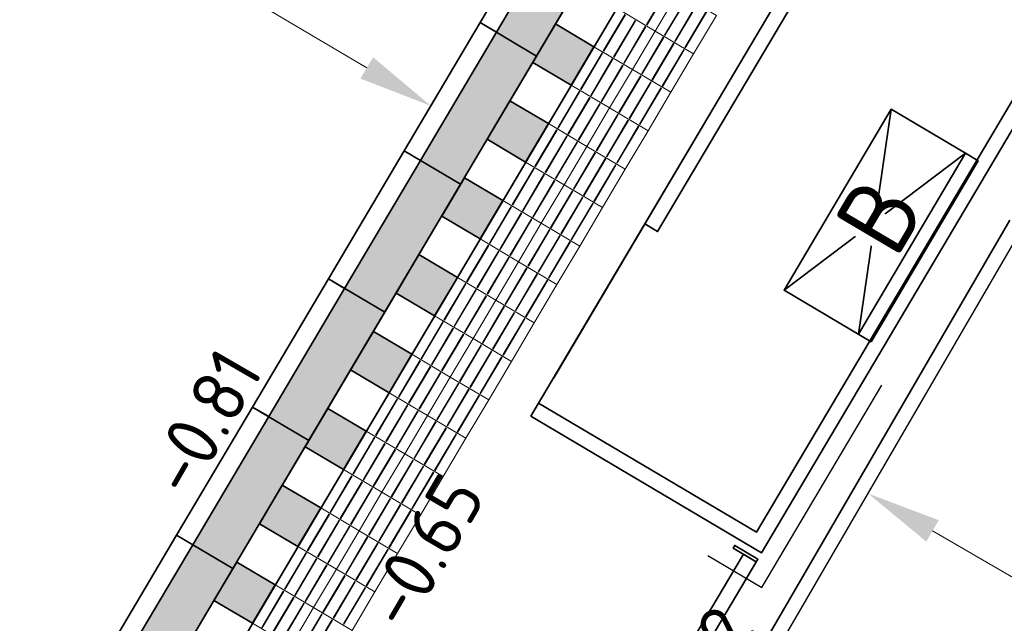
# Model space of a CAD drawing. Header units: metres. Extents: x -1 to 222837, y -2 to 853657.
# Tile 255 of 256: x 111415.02 to 111421.63, y 426530.83 to 426534.88. Entities that reach past the tile are written whole.
import ezdxf

# ---------------------------------------------------------------- set-up
doc = ezdxf.new("R2010")
doc.units = ezdxf.units.M
doc.header["$XCLIPFRAME"] = 0
for name, pattern in [('VH-BUSHALTEBAND', [4, 2, -2]), ('VH-OPSLUITBAND_100X200', [16, 8, -2, 4, -2]), ('XX-HIDDEN', [4, 2, -2])]:
    doc.linetypes.add(name, pattern=pattern)
for name, color, linetype, lineweight in [('A-TXT-T25', 7, 'Continuous', 25), ('N-WE-IE-MEUBILAIR_WEGMEUBILAIR_ABRI-G', 1, 'Continuous', 35), ('N-WE-IE-MEUBILAIR_WEGMEUBILAIR_ZITBANK-G', 1, 'Continuous', 35), ('N-WE-OG-BEBOUWING_FUNDERING-G', 251, 'XX-HIDDEN', 25), ('N-WE-VH-KANTOPSLUITING_BUSHALTEBAND-G', 30, 'VH-BUSHALTEBAND', 35), ('N-WE-VH-KANTOPSLUITING_OPSLUITBAND_100X200-G VOETPAD', 150, 'VH-OPSLUITBAND_100X200', 35), ('N-WE-VH-KANTOPSLUITING_VOORKANT OB 100X200', 7, 'Continuous', 25), ('N-WE-VH-VERHARDING_ASFALT-A', 252, 'Continuous', 18), ('N-WE-VH-VERHARDING_TEGEL-G', 252, 'Continuous', 35), ('N-WE-VW-BLINDENGELEIDEROUTE-Geleidetegel_G', 30, 'Continuous', 18), ('X-XX-AL-HOOGTELABEL-T25', 7, 'Continuous', 25)]:
    doc.layers.add(name, color=color, linetype=linetype, lineweight=lineweight)
doc.layers.add('X-REF', color=7, linetype='Continuous')
doc.styles.add('NLCS-ISO-ANNOTATIEF-T25', font='NLCS-ISO.ttf', dxfattribs={"height": 2.5})
doc.styles.add('NLCS-ISO-M1000-T25', font='NLCS-ISO.ttf')
doc.styles.add('NLCS-ISO-T25', font='NLCS-ISO.ttf')
doc.dimstyles.new('NLCS-ANNOTATIEF-T25-PIJL', dxfattribs={"dimtxt": 2.5, "dimasz": 2.5, "dimexe": 2, "dimexo": 2, "dimgap": 0.7, "dimtad": 1, "dimzin": 0, "dimdsep": 46, "dimtxsty": 'NLCS-ISO-ANNOTATIEF-T25', "dimcen": 0, "dimdle": 2, "dimclrd": 256, "dimclre": 256, "dimclrt": 256, "dimadec": 5, "dimazin": 0, "dimtfac": 1, "dimtofl": 0, "dimtmove": 1, "dimatfit": 0, "dimfxl": 2, "dimfxlon": 1, "dimtfillclr": 254, "dimtolj": 1, "dimtzin": 0, "dimlwd": 18, "dimlwe": 18, "dimarcsym": 0})
picture_1 = doc.add_image_def('image1.ecw', size_in_pixel=(400001, 250001))
picture_2 = doc.add_image_def('image2.ecw', size_in_pixel=(120000, 80000))

# ---------------------------------------------------------------- blocks, each defined once
blk = doc.blocks.new('bushalteband')
at = {"layer": 'N-WE-VH-KANTOPSLUITING_BUSHALTEBAND-G', "transparency": 33554508}
h = blk.add_hatch(color=256, dxfattribs=at)
h.dxf.hatch_style = 1
h.paths.add_polyline_path([(1, -0.127), (0, -0.127), (0, -0.44), (1, -0.44)])
at = {"layer": 'N-WE-VH-KANTOPSLUITING_BUSHALTEBAND-G', "linetype": 'Continuous', "ltscale": 0.2, "flags": 128}
blk.add_lwpolyline([(0, 0), (0, -0.44), (1, -0.44), (1, 0), (0, 0), (0, -0.127), (1, -0.127)], dxfattribs=at)
blk = doc.blocks.new('*D1970')
at = {"layer": 'A-TXT-T25', "linetype": 'Continuous', "lineweight": 18, "transparency": 16777216}
for p, q in [((111415.0001, 426535.5978), (111414.9498, 426535.5128)), ((111415.5838, 426535.6022), (111417.3477, 426534.5575)), ((111417.6244, 426534.0435), (111417.574, 426533.9586))]:
    blk.add_line(p, q, dxfattribs=at)
at = {"layer": 'A-TXT-T25', "transparency": 16777216}
for points in [[(111415.6263, 426535.6739), (111415.5413, 426535.5305), (111415.1536, 426535.857)], [(111417.3901, 426534.6292), (111417.3052, 426534.4858), (111417.7779, 426534.3027)]]:
    blk.add_solid(points, dxfattribs=at)
at = {"layer": 'Defpoints', "color": 0, "transparency": 16777216}
for p in [(111415.3557, 426536.1982, 6.4024), (111417.9799, 426534.6439, 6.4024), (111417.7779, 426534.3027)]:
    blk.add_point(p, dxfattribs=at)
at = {"layer": 'A-TXT-T25', "transparency": 16777216, "insert": (111416.6645, 426535.4154), "char_height": 0.5, "attachment_point": 5, "rotation": 329.36292, "style": 'NLCS-ISO-ANNOTATIEF-T25'}
blk.add_mtext('\\A1;3.05', dxfattribs=at)
blk = doc.blocks.new('*D1978')
at = {"layer": 'A-TXT-T25', "linetype": 'Continuous', "lineweight": 18, "transparency": 16777216}
for p, q in [((111420.5966, 426531.4979), (111420.5129, 426531.3538)), ((111421.1461, 426531.4485), (111423.3078, 426530.1926)), ((111423.6229, 426529.7396), (111423.5391, 426529.5955))]:
    blk.add_line(p, q, dxfattribs=at)
at = {"layer": 'A-TXT-T25', "transparency": 16777216}
for points in [[(111421.188, 426531.5205), (111421.1043, 426531.3764), (111420.7138, 426531.6997)], [(111423.3496, 426530.2646), (111423.2659, 426530.1205), (111423.7401, 426529.9414)]]:
    blk.add_solid(points, dxfattribs=at)
at = {"layer": 'Defpoints', "color": 0, "transparency": 16777216}
for p in [(111421.1979, 426532.5328, 6.4024), (111424.2241, 426530.7745, 6.4024), (111423.7401, 426529.9414)]:
    blk.add_point(p, dxfattribs=at)
at = {"layer": 'A-TXT-T25', "transparency": 16777216, "insert": (111422.4229, 426531.1577), "char_height": 0.5, "attachment_point": 5, "rotation": 329.84267, "style": 'NLCS-ISO-ANNOTATIEF-T25'}
blk.add_mtext('\\A1;3.50', dxfattribs=at)

msp = doc.modelspace()

# ---------------------------------------------------------------- hatches: boundary and pattern name
at = {"layer": 'N-WE-VH-VERHARDING_ASFALT-A', "transparency": 33554559}
h = msp.add_hatch(dxfattribs=at)
h.set_pattern_fill('AVH-ASFALT_LAAG2-D', color=256, scale=20, style=0, pattern_type=2)
h.set_pattern_definition([(45, (107770.70876, 433861.11063), (-0.282842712, 0.282842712), []), (45, (107770.94876, 433861.11063), (-0.282842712, 0.282842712), [0.2, -0.1])])
edge = h.paths.add_edge_path()
edge.add_line((111411.472, 426533.76), (111416.934, 426543.371))
edge.add_line((111416.934, 426543.371), (111416.972, 426543.45))
edge.add_line((111416.972, 426543.45), (111417.1839, 426543.8108))
edge.add_line((111417.1839, 426543.8108), (111417.088, 426543.868))
edge.add_line((111417.088, 426543.868), (111417.0054, 426543.9173))
edge.add_line((111417.0054, 426543.9173), (111416.9725, 426543.9369))
edge.add_line((111416.9725, 426543.9369), (111416.9127, 426543.9725))
edge.add_line((111416.9127, 426543.9725), (111416.893, 426543.948))
edge.add_line((111416.893, 426543.948), (111416.832, 426544.011))
edge.add_line((111416.832, 426544.011), (111416.761, 426544.063))
edge.add_line((111416.761, 426544.063), (111416.6859, 426544.1078))
edge.add_line((111416.6859, 426544.1078), (111416.6129, 426544.1513))
edge.add_line((111416.6129, 426544.1513), (111416.3511, 426544.3074))
edge.add_line((111416.3511, 426544.3074), (111415.7748, 426544.6511))
edge.add_arc((111415.517, 426544.2217), 0.5009, -33.99458, 59.01822, ccw=False)
edge.add_line((111415.9322, 426543.9417), (111415.6406, 426543.4493))
edge.add_line((111415.6406, 426543.4493), (111414.586, 426541.6686))
edge.add_line((111414.586, 426541.6686), (111397.9081, 426513.5095))
edge.add_line((111397.9081, 426513.5095), (111398.3383, 426513.2547))
edge.add_line((111398.3383, 426513.2547), (111400.5565, 426517))
edge.add_line((111400.5565, 426517), (111404.295, 426522.17))
edge.add_line((111404.295, 426522.17), (111411.472, 426533.76))
at = {"layer": 'N-WE-VH-VERHARDING_TEGEL-G'}
h = msp.add_hatch(color=256, dxfattribs=at)
h.dxf.hatch_style = 1
h.paths.add_polyline_path([(111418.7201, 426534.4415), (111418.873, 426534.6997), (111418.6149, 426534.8525), (111418.462, 426534.5944)])
h = msp.add_hatch(color=256, dxfattribs=at)
h.dxf.hatch_style = 1
h.paths.add_polyline_path([(111418.4144, 426533.9253), (111418.5673, 426534.1834), (111418.3091, 426534.3363), (111418.1562, 426534.0782)])
h = msp.add_hatch(color=256, dxfattribs=at)
h.dxf.hatch_style = 1
h.paths.add_polyline_path([(111418.1086, 426533.409), (111418.2615, 426533.6672), (111418.0034, 426533.82), (111417.8505, 426533.5619)])
h = msp.add_hatch(color=256, dxfattribs=at)
h.dxf.hatch_style = 1
h.paths.add_polyline_path([(111417.8029, 426532.8928), (111417.9557, 426533.1509), (111417.6976, 426533.3038), (111417.5447, 426533.0457)])
h = msp.add_hatch(color=256, dxfattribs=at)
h.dxf.hatch_style = 1
h.paths.add_polyline_path([(111417.4971, 426532.3766), (111417.65, 426532.6347), (111417.3919, 426532.7876), (111417.239, 426532.5294)])
h = msp.add_hatch(color=256, dxfattribs=at)
h.dxf.hatch_style = 1
h.paths.add_polyline_path([(111417.1913, 426531.8603), (111417.3442, 426532.1184), (111417.0861, 426532.2713), (111416.9332, 426532.0132)])
h = msp.add_hatch(color=256, dxfattribs=at)
h.dxf.hatch_style = 1
h.paths.add_polyline_path([(111416.8856, 426531.3441), (111417.0385, 426531.6022), (111416.7803, 426531.7551), (111416.6275, 426531.4969)])
h = msp.add_hatch(color=256, dxfattribs=at)
h.dxf.hatch_style = 1
h.paths.add_polyline_path([(111416.5798, 426530.8278), (111416.7327, 426531.0859), (111416.4746, 426531.2388), (111416.3217, 426530.9807)])

# ---------------------------------------------------------------- linework, layer by layer
at = {"layer": 'N-WE-IE-MEUBILAIR_WEGMEUBILAIR_ABRI-G', "flags": 128}
for points in [[(111418.4498, 426532.2191), (111419.9986, 426531.3018), (111423.1071, 426536.5503), (111421.5584, 426537.4676), (111421.5074, 426537.3815), (111422.9701, 426536.5152), (111419.9635, 426531.4388), (111418.5008, 426532.3051), (111418.4498, 426532.2191), (111421.5074, 426537.3815), (111420.794, 426536.177), (111420.88, 426536.126), (111419.3003, 426533.4587), (111419.2142, 426533.5097)], [(111419.2637, 426530.0611), (111419.2535, 426530.0439), (111419.0987, 426530.1356), (111419.1089, 426530.1528), (111419.2637, 426530.0611), (111419.9731, 426531.2588), (111419.8182, 426531.3505), (111419.808, 426531.3333), (111419.9629, 426531.2416), (111419.8769, 426531.2925), (111419.1777, 426530.112)]]:
    msp.add_lwpolyline(points, dxfattribs=at)
at = {"layer": 'N-WE-IE-MEUBILAIR_WEGMEUBILAIR_ZITBANK-G', "flags": 128}
msp.add_lwpolyline([(111420.1492, 426533.0652), (111420.7343, 426532.7186), (111421.4538, 426533.9335), (111421.3678, 426533.9845), (111420.6483, 426532.7696), (111420.8688, 426534.2801), (111421.3678, 426533.9845), (111420.1492, 426533.0652), (111420.8688, 426534.2801)], dxfattribs=at)
at = {"layer": 'N-WE-OG-BEBOUWING_FUNDERING-G', "flags": 128}
msp.add_lwpolyline([(111421.6603, 426537.6397), (111418.3479, 426532.047), (111419.9999, 426531.0685), (111423.3123, 426536.6612), (111421.6603, 426537.6397)], dxfattribs=at)
at = {"layer": 'N-WE-VH-KANTOPSLUITING_OPSLUITBAND_100X200-G VOETPAD', "flags": 128}
msp.add_lwpolyline([(111378.2054, 426491.5687, 0.028118), (111382.1975, 426492.1528, 0.133235), (111386.9562, 426494.6009), (111407.7859, 426513.9585, 0.074053), (111416.9627, 426525.4426), (111424.4685, 426538.3611, 0.018824), (111426.2318, 426541.6773), (111432.3038, 426554.2133, -0.084038), (111449.7476, 426578.7126), (111454.1384, 426583.0944, -0.056119), (111472.2769, 426597.5313), (111474.1568, 426598.7576), (111479.0401, 426601.7052), (111482.4036, 426603.6227), (111485.8825, 426605.4826), (111489.8329, 426607.3731), (111504.0251, 426612.659), (111504.525, 426612.8607)], format="xyb", dxfattribs=at)
at = {"layer": 'N-WE-VH-KANTOPSLUITING_VOORKANT OB 100X200', "flags": 128}
for points in [[(111378.1563, 426491.464, 0.028526), (111382.2179, 426492.0549, 0.133257), (111387.024, 426494.5274), (111407.854, 426513.8852, 0.074053), (111417.0491, 426525.3924), (111424.555, 426538.3108, 0.018824), (111426.3218, 426541.6337), (111432.3938, 426554.1697, -0.084038), (111449.8182, 426578.6418), (111454.209, 426583.0236, -0.056121), (111472.3308, 426597.4471), (111474.21, 426598.6729), (111479.0907, 426601.619), (111482.4519, 426603.5352), (111485.9277, 426605.3934), (111489.872, 426607.281), (111504.06, 426612.5653), (111504.5069, 426612.7497)], [(111431.5522, 426552.4275), (111428.4004, 426553.9541), (111426.8747, 426550.8041), (111429.1247, 426549.7143), (111425.4219, 426542.0696, -0.005009), (111424.9851, 426541.1904), (111424.4679, 426541.497, -0.007758), (111423.7666, 426540.169), (111422.542, 426540.8945), (111411.6878, 426522.568), (111411.3819, 426522.0516), (111411.8216, 426521.7912), (111413.7829, 426520.6296)]]:
    msp.add_lwpolyline(points, format="xyb", dxfattribs=at)
at = {"layer": 'N-WE-VH-VERHARDING_TEGEL-G'}
for p, q in [((111418.873, 426534.6997), (111418.6149, 426534.8525)), ((111418.5673, 426534.1834), (111418.3091, 426534.3363)), ((111418.5673, 426534.1834), (111418.3091, 426534.3363)), ((111418.2615, 426533.6672), (111418.0034, 426533.82)), ((111417.9557, 426533.1509), (111417.6976, 426533.3038)), ((111417.9557, 426533.1509), (111417.6976, 426533.3038)), ((111417.65, 426532.6347), (111417.3919, 426532.7876)), ((111417.3442, 426532.1184), (111417.0861, 426532.2713)), ((111417.3442, 426532.1184), (111417.0861, 426532.2713)), ((111417.0385, 426531.6022), (111416.7803, 426531.7551)), ((111416.7327, 426531.0859), (111416.4746, 426531.2388)), ((111416.7327, 426531.0859), (111416.4746, 426531.2388))]:
    msp.add_line(p, q, dxfattribs=at)
at = {"layer": 'N-WE-VH-VERHARDING_TEGEL-G', "flags": 128}
for points in [[(111417.239, 426532.5294), (111420.2966, 426537.6919)], [(111417.4971, 426532.3766), (111420.5547, 426537.539)], [(111414.1814, 426527.367), (111417.239, 426532.5294)], [(111414.4395, 426527.2141), (111417.4971, 426532.3766)]]:
    msp.add_lwpolyline(points, dxfattribs=at)
for points in [[(111418.7201, 426534.4415), (111418.873, 426534.6997), (111418.6149, 426534.8525), (111418.462, 426534.5944), (111418.7201, 426534.4415)], [(111418.7201, 426534.4415), (111418.873, 426534.6997), (111418.6149, 426534.8525), (111418.462, 426534.5944), (111418.7201, 426534.4415)], [(111418.7201, 426534.4415), (111418.873, 426534.6997), (111418.6149, 426534.8525), (111418.462, 426534.5944), (111418.7201, 426534.4415)], [(111418.4144, 426533.9253), (111418.5673, 426534.1834), (111418.3091, 426534.3363), (111418.1562, 426534.0782), (111418.4144, 426533.9253)], [(111418.4144, 426533.9253), (111418.5673, 426534.1834), (111418.3091, 426534.3363), (111418.1562, 426534.0782), (111418.4144, 426533.9253)], [(111418.4144, 426533.9253), (111418.5673, 426534.1834), (111418.3091, 426534.3363), (111418.1562, 426534.0782), (111418.4144, 426533.9253)], [(111418.4144, 426533.9253), (111418.5673, 426534.1834), (111418.3091, 426534.3363), (111418.1562, 426534.0782), (111418.4144, 426533.9253)], [(111418.4144, 426533.9253), (111418.5673, 426534.1834), (111418.3091, 426534.3363), (111418.1562, 426534.0782), (111418.4144, 426533.9253)], [(111418.4144, 426533.9253), (111418.5673, 426534.1834), (111418.3091, 426534.3363), (111418.1562, 426534.0782), (111418.4144, 426533.9253)], [(111418.1086, 426533.409), (111418.2615, 426533.6672), (111418.0034, 426533.82), (111417.8505, 426533.5619), (111418.1086, 426533.409)], [(111418.1086, 426533.409), (111418.2615, 426533.6672), (111418.0034, 426533.82), (111417.8505, 426533.5619), (111418.1086, 426533.409)], [(111418.1086, 426533.409), (111418.2615, 426533.6672), (111418.0034, 426533.82), (111417.8505, 426533.5619), (111418.1086, 426533.409)], [(111417.8029, 426532.8928), (111417.9557, 426533.1509), (111417.6976, 426533.3038), (111417.5447, 426533.0457), (111417.8029, 426532.8928)], [(111417.8029, 426532.8928), (111417.9557, 426533.1509), (111417.6976, 426533.3038), (111417.5447, 426533.0457), (111417.8029, 426532.8928)], [(111417.8029, 426532.8928), (111417.9557, 426533.1509), (111417.6976, 426533.3038), (111417.5447, 426533.0457), (111417.8029, 426532.8928)], [(111417.8029, 426532.8928), (111417.9557, 426533.1509), (111417.6976, 426533.3038), (111417.5447, 426533.0457), (111417.8029, 426532.8928)], [(111417.8029, 426532.8928), (111417.9557, 426533.1509), (111417.6976, 426533.3038), (111417.5447, 426533.0457), (111417.8029, 426532.8928)], [(111417.8029, 426532.8928), (111417.9557, 426533.1509), (111417.6976, 426533.3038), (111417.5447, 426533.0457), (111417.8029, 426532.8928)], [(111417.4971, 426532.3766), (111417.65, 426532.6347), (111417.3919, 426532.7876), (111417.239, 426532.5294), (111417.4971, 426532.3766)], [(111417.4971, 426532.3766), (111417.65, 426532.6347), (111417.3919, 426532.7876), (111417.239, 426532.5294), (111417.4971, 426532.3766)], [(111417.4971, 426532.3766), (111417.65, 426532.6347), (111417.3919, 426532.7876), (111417.239, 426532.5294), (111417.4971, 426532.3766)], [(111417.1913, 426531.8603), (111417.3442, 426532.1184), (111417.0861, 426532.2713), (111416.9332, 426532.0132), (111417.1913, 426531.8603)], [(111417.1913, 426531.8603), (111417.3442, 426532.1184), (111417.0861, 426532.2713), (111416.9332, 426532.0132), (111417.1913, 426531.8603)], [(111417.1913, 426531.8603), (111417.3442, 426532.1184), (111417.0861, 426532.2713), (111416.9332, 426532.0132), (111417.1913, 426531.8603)], [(111417.1913, 426531.8603), (111417.3442, 426532.1184), (111417.0861, 426532.2713), (111416.9332, 426532.0132), (111417.1913, 426531.8603)], [(111417.1913, 426531.8603), (111417.3442, 426532.1184), (111417.0861, 426532.2713), (111416.9332, 426532.0132), (111417.1913, 426531.8603)], [(111417.1913, 426531.8603), (111417.3442, 426532.1184), (111417.0861, 426532.2713), (111416.9332, 426532.0132), (111417.1913, 426531.8603)], [(111416.8856, 426531.3441), (111417.0385, 426531.6022), (111416.7803, 426531.7551), (111416.6275, 426531.4969), (111416.8856, 426531.3441)], [(111416.8856, 426531.3441), (111417.0385, 426531.6022), (111416.7803, 426531.7551), (111416.6275, 426531.4969), (111416.8856, 426531.3441)], [(111416.8856, 426531.3441), (111417.0385, 426531.6022), (111416.7803, 426531.7551), (111416.6275, 426531.4969), (111416.8856, 426531.3441)], [(111416.5798, 426530.8278), (111416.7327, 426531.0859), (111416.4746, 426531.2388), (111416.3217, 426530.9807), (111416.5798, 426530.8278)], [(111416.5798, 426530.8278), (111416.7327, 426531.0859), (111416.4746, 426531.2388), (111416.3217, 426530.9807), (111416.5798, 426530.8278)], [(111416.5798, 426530.8278), (111416.7327, 426531.0859), (111416.4746, 426531.2388), (111416.3217, 426530.9807), (111416.5798, 426530.8278)], [(111416.5798, 426530.8278), (111416.7327, 426531.0859), (111416.4746, 426531.2388), (111416.3217, 426530.9807), (111416.5798, 426530.8278)], [(111416.5798, 426530.8278), (111416.7327, 426531.0859), (111416.4746, 426531.2388), (111416.3217, 426530.9807), (111416.5798, 426530.8278)], [(111416.5798, 426530.8278), (111416.7327, 426531.0859), (111416.4746, 426531.2388), (111416.3217, 426530.9807), (111416.5798, 426530.8278)]]:
    msp.add_lwpolyline(points, close=True, dxfattribs=at)
at = {"layer": 'N-WE-VW-BLINDENGELEIDEROUTE-Geleidetegel_G', "flags": 128}
for points in [[(111419.284, 426534.8049), (111419.4369, 426535.063), (111419.1788, 426535.2159), (111419.0259, 426534.9578), (111419.284, 426534.8049)], [(111419.2261, 426534.8485), (111419.2296, 426534.8464), (111419.3743, 426535.0908), (111419.3709, 426535.0928)], [(111419.5421, 426534.652), (111419.695, 426534.9102), (111419.4369, 426535.063), (111419.284, 426534.8049), (111419.5421, 426534.652)], [(111419.5421, 426534.652), (111419.695, 426534.9102), (111419.4369, 426535.063), (111419.284, 426534.8049), (111419.5421, 426534.652)], [(111419.3466, 426534.7771), (111419.35, 426534.7751), (111419.4948, 426535.0195), (111419.4913, 426535.0215)], [(111419.4154, 426534.7364), (111419.4189, 426534.7343), (111419.5636, 426534.9787), (111419.5602, 426534.9807)], [(111419.1311, 426534.5468), (111419.284, 426534.8049), (111419.0259, 426534.9578), (111418.873, 426534.6997), (111419.1311, 426534.5468)], [(111419.1311, 426534.5468), (111419.284, 426534.8049), (111419.0259, 426534.9578), (111418.873, 426534.6997), (111419.1311, 426534.5468)], [(111418.9356, 426534.6719), (111418.939, 426534.6699), (111419.0838, 426534.9142), (111419.0803, 426534.9163)], [(111419.4843, 426534.6956), (111419.4877, 426534.6936), (111419.6324, 426534.9379), (111419.629, 426534.94)], [(111419.0044, 426534.6311), (111419.0079, 426534.6291), (111419.1526, 426534.8734), (111419.1492, 426534.8755)], [(111419.0733, 426534.5904), (111419.0767, 426534.5883), (111419.2214, 426534.8327), (111419.218, 426534.8347)], [(111419.3893, 426534.3939), (111419.5421, 426534.652), (111419.284, 426534.8049), (111419.1311, 426534.5468), (111419.3893, 426534.3939)], [(111419.3893, 426534.3939), (111419.5421, 426534.652), (111419.284, 426534.8049), (111419.1311, 426534.5468), (111419.3893, 426534.3939)], [(111419.1937, 426534.519), (111419.1972, 426534.517), (111419.3419, 426534.7613), (111419.3384, 426534.7634)], [(111419.2626, 426534.4782), (111419.266, 426534.4762), (111419.4107, 426534.7206), (111419.4073, 426534.7226)], [(111418.9783, 426534.2887), (111419.1311, 426534.5468), (111418.873, 426534.6997), (111418.7201, 426534.4415), (111418.9783, 426534.2887)], [(111418.9783, 426534.2887), (111419.1311, 426534.5468), (111418.873, 426534.6997), (111418.7201, 426534.4415), (111418.9783, 426534.2887)], [(111418.7827, 426534.4138), (111418.7862, 426534.4117), (111418.9309, 426534.6561), (111418.9274, 426534.6581)], [(111419.3314, 426534.4375), (111419.3348, 426534.4354), (111419.4796, 426534.6798), (111419.4761, 426534.6818)], [(111418.8515, 426534.373), (111418.855, 426534.371), (111418.9997, 426534.6153), (111418.9963, 426534.6174)], [(111418.9204, 426534.3322), (111418.9238, 426534.3302), (111419.0686, 426534.5746), (111419.0651, 426534.5766)], [(111419.2364, 426534.1358), (111419.3893, 426534.3939), (111419.1311, 426534.5468), (111418.9783, 426534.2887), (111419.2364, 426534.1358)], [(111419.2364, 426534.1358), (111419.3893, 426534.3939), (111419.1311, 426534.5468), (111418.9783, 426534.2887), (111419.2364, 426534.1358)], [(111419.0408, 426534.2609), (111419.0443, 426534.2589), (111419.189, 426534.5032), (111419.1856, 426534.5052)], [(111419.1097, 426534.2201), (111419.1131, 426534.2181), (111419.2578, 426534.4624), (111419.2544, 426534.4645)], [(111418.8254, 426534.0305), (111418.9783, 426534.2887), (111418.7201, 426534.4415), (111418.5673, 426534.1834), (111418.8254, 426534.0305)], [(111418.8254, 426534.0305), (111418.9783, 426534.2887), (111418.7201, 426534.4415), (111418.5673, 426534.1834), (111418.8254, 426534.0305)], [(111418.6298, 426534.1556), (111418.6333, 426534.1536), (111418.778, 426534.398), (111418.7746, 426534.4)], [(111419.1785, 426534.1794), (111419.1819, 426534.1773), (111419.3267, 426534.4217), (111419.3232, 426534.4237)], [(111418.6987, 426534.1149), (111418.7021, 426534.1128), (111418.8468, 426534.3572), (111418.8434, 426534.3592)], [(111418.7675, 426534.0741), (111418.7709, 426534.0721), (111418.9157, 426534.3164), (111418.9122, 426534.3185)], [(111419.0835, 426533.8777), (111419.2364, 426534.1358), (111418.9783, 426534.2887), (111418.8254, 426534.0305), (111419.0835, 426533.8777)], [(111418.6725, 426533.7724), (111418.8254, 426534.0305), (111418.5673, 426534.1834), (111418.4144, 426533.9253), (111418.6725, 426533.7724)], [(111418.888, 426534.0028), (111418.8914, 426534.0007), (111419.0361, 426534.2451), (111419.0327, 426534.2471)], [(111418.9568, 426533.962), (111418.9602, 426533.96), (111419.105, 426534.2043), (111419.1015, 426534.2064)], [(111418.477, 426533.8975), (111418.4804, 426533.8955), (111418.6251, 426534.1398), (111418.6217, 426534.1419)], [(111419.0256, 426533.9212), (111419.0291, 426533.9192), (111419.1738, 426534.1636), (111419.1704, 426534.1656)], [(111418.5458, 426533.8568), (111418.5492, 426533.8547), (111418.694, 426534.0991), (111418.6905, 426534.1011)], [(111418.6146, 426533.816), (111418.6181, 426533.8139), (111418.7628, 426534.0583), (111418.7593, 426534.0603)], [(111418.9306, 426533.6195), (111419.0835, 426533.8777), (111418.8254, 426534.0305), (111418.6725, 426533.7724), (111418.9306, 426533.6195)], [(111418.9306, 426533.6195), (111419.0835, 426533.8777), (111418.8254, 426534.0305), (111418.6725, 426533.7724), (111418.9306, 426533.6195)], [(111418.7351, 426533.7446), (111418.7385, 426533.7426), (111418.8832, 426533.987), (111418.8798, 426533.989)], [(111418.5196, 426533.5143), (111418.6725, 426533.7724), (111418.4144, 426533.9253), (111418.2615, 426533.6672), (111418.5196, 426533.5143)], [(111418.5196, 426533.5143), (111418.6725, 426533.7724), (111418.4144, 426533.9253), (111418.2615, 426533.6672), (111418.5196, 426533.5143)], [(111418.8039, 426533.7039), (111418.8074, 426533.7018), (111418.9521, 426533.9462), (111418.9486, 426533.9482)], [(111418.3241, 426533.6394), (111418.3275, 426533.6374), (111418.4722, 426533.8817), (111418.4688, 426533.8838)], [(111418.8727, 426533.6631), (111418.8762, 426533.6611), (111419.0209, 426533.9054), (111419.0175, 426533.9075)], [(111418.3929, 426533.5986), (111418.3964, 426533.5966), (111418.5411, 426533.841), (111418.5376, 426533.843)], [(111418.4617, 426533.5579), (111418.4652, 426533.5558), (111418.6099, 426533.8002), (111418.6065, 426533.8022)], [(111418.7777, 426533.3614), (111418.9306, 426533.6195), (111418.6725, 426533.7724), (111418.5196, 426533.5143), (111418.7777, 426533.3614)], [(111418.5822, 426533.4865), (111418.5856, 426533.4845), (111418.7304, 426533.7288), (111418.7269, 426533.7309)], [(111418.3667, 426533.2562), (111418.5196, 426533.5143), (111418.2615, 426533.6672), (111418.1086, 426533.409), (111418.3667, 426533.2562)], [(111418.651, 426533.4458), (111418.6545, 426533.4437), (111418.7992, 426533.6881), (111418.7958, 426533.6901)], [(111418.1712, 426533.3813), (111418.1746, 426533.3792), (111418.3194, 426533.6236), (111418.3159, 426533.6256)], [(111418.7199, 426533.405), (111418.7233, 426533.4029), (111418.868, 426533.6473), (111418.8646, 426533.6493)], [(111418.24, 426533.3405), (111418.2435, 426533.3385), (111418.3882, 426533.5828), (111418.3848, 426533.5849)], [(111418.3089, 426533.2997), (111418.3123, 426533.2977), (111418.457, 426533.5421), (111418.4536, 426533.5441)], [(111418.6249, 426533.1033), (111418.7777, 426533.3614), (111418.5196, 426533.5143), (111418.3667, 426533.2562), (111418.6249, 426533.1033)], [(111418.6249, 426533.1033), (111418.7777, 426533.3614), (111418.5196, 426533.5143), (111418.3667, 426533.2562), (111418.6249, 426533.1033)], [(111418.4293, 426533.2284), (111418.4328, 426533.2264), (111418.5775, 426533.4707), (111418.574, 426533.4728)], [(111418.2139, 426532.998), (111418.3667, 426533.2562), (111418.1086, 426533.409), (111417.9557, 426533.1509), (111418.2139, 426532.998)], [(111418.2139, 426532.998), (111418.3667, 426533.2562), (111418.1086, 426533.409), (111417.9557, 426533.1509), (111418.2139, 426532.998)], [(111418.4982, 426533.1876), (111418.5016, 426533.1856), (111418.6463, 426533.4299), (111418.6429, 426533.432)], [(111418.567, 426533.1469), (111418.5704, 426533.1448), (111418.7152, 426533.3892), (111418.7117, 426533.3912)], [(111418.0183, 426533.1232), (111418.0218, 426533.1211), (111418.1665, 426533.3655), (111418.163, 426533.3675)], [(111418.0872, 426533.0824), (111418.0906, 426533.0803), (111418.2353, 426533.3247), (111418.2319, 426533.3267)], [(111418.156, 426533.0416), (111418.1594, 426533.0396), (111418.3042, 426533.2839), (111418.3007, 426533.286)], [(111418.472, 426532.8452), (111418.6249, 426533.1033), (111418.3667, 426533.2562), (111418.2139, 426532.998), (111418.472, 426532.8452)], [(111418.2764, 426532.9703), (111418.2799, 426532.9682), (111418.4246, 426533.2126), (111418.4212, 426533.2146)], [(111418.061, 426532.7399), (111418.2139, 426532.998), (111417.9557, 426533.1509), (111417.8029, 426532.8928), (111418.061, 426532.7399)], [(111418.3453, 426532.9295), (111418.3487, 426532.9275), (111418.4934, 426533.1718), (111418.49, 426533.1739)], [(111418.4141, 426532.8887), (111418.4176, 426532.8867), (111418.5623, 426533.1311), (111418.5588, 426533.1331)], [(111417.8654, 426532.865), (111417.8689, 426532.863), (111418.0136, 426533.1073), (111418.0102, 426533.1094)], [(111417.9343, 426532.8243), (111417.9377, 426532.8222), (111418.0824, 426533.0666), (111418.079, 426533.0686)], [(111418.0031, 426532.7835), (111418.0065, 426532.7815), (111418.1513, 426533.0258), (111418.1478, 426533.0279)], [(111418.3191, 426532.587), (111418.472, 426532.8452), (111418.2139, 426532.998), (111418.061, 426532.7399), (111418.3191, 426532.587)], [(111418.3191, 426532.587), (111418.472, 426532.8452), (111418.2139, 426532.998), (111418.061, 426532.7399), (111418.3191, 426532.587)], [(111418.1236, 426532.7121), (111418.127, 426532.7101), (111418.2717, 426532.9545), (111418.2683, 426532.9565)], [(111417.9081, 426532.4818), (111418.061, 426532.7399), (111417.8029, 426532.8928), (111417.65, 426532.6347), (111417.9081, 426532.4818)], [(111417.9081, 426532.4818), (111418.061, 426532.7399), (111417.8029, 426532.8928), (111417.65, 426532.6347), (111417.9081, 426532.4818)], [(111418.1924, 426532.6714), (111418.1958, 426532.6693), (111418.3406, 426532.9137), (111418.3371, 426532.9157)], [(111418.2612, 426532.6306), (111418.2647, 426532.6286), (111418.4094, 426532.8729), (111418.406, 426532.875)], [(111417.7126, 426532.6069), (111417.716, 426532.6049), (111417.8607, 426532.8492), (111417.8573, 426532.8513)], [(111417.7814, 426532.5661), (111417.7848, 426532.5641), (111417.9296, 426532.8085), (111417.9261, 426532.8105)], [(111417.8502, 426532.5254), (111417.8537, 426532.5233), (111417.9984, 426532.7677), (111417.995, 426532.7697)], [(111418.1662, 426532.3289), (111418.3191, 426532.587), (111418.061, 426532.7399), (111417.9081, 426532.4818), (111418.1662, 426532.3289)], [(111417.9707, 426532.454), (111417.9741, 426532.452), (111418.1189, 426532.6963), (111418.1154, 426532.6984)], [(111417.7552, 426532.2237), (111417.9081, 426532.4818), (111417.65, 426532.6347), (111417.4971, 426532.3766), (111417.7552, 426532.2237)], [(111418.0395, 426532.4133), (111418.043, 426532.4112), (111418.1877, 426532.6556), (111418.1842, 426532.6576)], [(111418.1083, 426532.3725), (111418.1118, 426532.3705), (111418.2565, 426532.6148), (111418.2531, 426532.6168)], [(111417.5597, 426532.3488), (111417.5631, 426532.3467), (111417.7078, 426532.5911), (111417.7044, 426532.5931)], [(111417.6285, 426532.308), (111417.632, 426532.306), (111417.7767, 426532.5503), (111417.7732, 426532.5524)], [(111417.6973, 426532.2672), (111417.7008, 426532.2652), (111417.8455, 426532.5096), (111417.8421, 426532.5116)], [(111418.0133, 426532.0708), (111418.1662, 426532.3289), (111417.9081, 426532.4818), (111417.7552, 426532.2237), (111418.0133, 426532.0708)], [(111418.0133, 426532.0708), (111418.1662, 426532.3289), (111417.9081, 426532.4818), (111417.7552, 426532.2237), (111418.0133, 426532.0708)], [(111417.8178, 426532.1959), (111417.8212, 426532.1939), (111417.966, 426532.4382), (111417.9625, 426532.4403)], [(111417.8866, 426532.1551), (111417.8901, 426532.1531), (111418.0348, 426532.3975), (111418.0314, 426532.3995)], [(111417.6023, 426531.9655), (111417.7552, 426532.2237), (111417.4971, 426532.3766), (111417.3442, 426532.1184), (111417.6023, 426531.9655)], [(111417.6023, 426531.9655), (111417.7552, 426532.2237), (111417.4971, 426532.3766), (111417.3442, 426532.1184), (111417.6023, 426531.9655)], [(111417.4068, 426532.0907), (111417.4102, 426532.0886), (111417.555, 426532.333), (111417.5515, 426532.335)], [(111417.9555, 426532.1144), (111417.9589, 426532.1123), (111418.1036, 426532.3567), (111418.1002, 426532.3587)], [(111417.4756, 426532.0499), (111417.4791, 426532.0479), (111417.6238, 426532.2922), (111417.6204, 426532.2942)], [(111417.5445, 426532.0091), (111417.5479, 426532.0071), (111417.6926, 426532.2514), (111417.6892, 426532.2535)], [(111417.8605, 426531.8127), (111418.0133, 426532.0708), (111417.7552, 426532.2237), (111417.6023, 426531.9655), (111417.8605, 426531.8127)], [(111417.8605, 426531.8127), (111418.0133, 426532.0708), (111417.7552, 426532.2237), (111417.6023, 426531.9655), (111417.8605, 426531.8127)], [(111417.6649, 426531.9378), (111417.6684, 426531.9357), (111417.8131, 426532.1801), (111417.8097, 426532.1821)], [(111417.7338, 426531.897), (111417.7372, 426531.895), (111417.8819, 426532.1393), (111417.8785, 426532.1414)], [(111417.4495, 426531.7074), (111417.6023, 426531.9655), (111417.3442, 426532.1184), (111417.1913, 426531.8603), (111417.4495, 426531.7074)], [(111417.4495, 426531.7074), (111417.6023, 426531.9655), (111417.3442, 426532.1184), (111417.1913, 426531.8603), (111417.4495, 426531.7074)], [(111417.2539, 426531.8325), (111417.2574, 426531.8305), (111417.4021, 426532.0749), (111417.3986, 426532.0769)], [(111417.8026, 426531.8562), (111417.806, 426531.8542), (111417.9508, 426532.0986), (111417.9473, 426532.1006)], [(111417.3228, 426531.7918), (111417.3262, 426531.7897), (111417.4709, 426532.0341), (111417.4675, 426532.0361)], [(111417.3916, 426531.751), (111417.395, 426531.749), (111417.5398, 426531.9933), (111417.5363, 426531.9954)], [(111417.7076, 426531.5545), (111417.8605, 426531.8127), (111417.6023, 426531.9655), (111417.4495, 426531.7074), (111417.7076, 426531.5545)], [(111417.7076, 426531.5545), (111417.8605, 426531.8127), (111417.6023, 426531.9655), (111417.4495, 426531.7074), (111417.7076, 426531.5545)], [(111417.512, 426531.6797), (111417.5155, 426531.6776), (111417.6602, 426531.922), (111417.6568, 426531.924)], [(111417.5809, 426531.6389), (111417.5843, 426531.6368), (111417.729, 426531.8812), (111417.7256, 426531.8832)], [(111417.2966, 426531.4493), (111417.4495, 426531.7074), (111417.1913, 426531.8603), (111417.0385, 426531.6022), (111417.2966, 426531.4493)], [(111417.2966, 426531.4493), (111417.4495, 426531.7074), (111417.1913, 426531.8603), (111417.0385, 426531.6022), (111417.2966, 426531.4493)], [(111417.101, 426531.5744), (111417.1045, 426531.5724), (111417.2492, 426531.8167), (111417.2458, 426531.8188)], [(111417.6497, 426531.5981), (111417.6532, 426531.5961), (111417.7979, 426531.8404), (111417.7944, 426531.8425)], [(111417.1699, 426531.5336), (111417.1733, 426531.5316), (111417.318, 426531.776), (111417.3146, 426531.778)], [(111417.2387, 426531.4929), (111417.2421, 426531.4908), (111417.3869, 426531.7352), (111417.3834, 426531.7372)], [(111417.5547, 426531.2964), (111417.7076, 426531.5545), (111417.4495, 426531.7074), (111417.2966, 426531.4493), (111417.5547, 426531.2964)], [(111417.3592, 426531.4215), (111417.3626, 426531.4195), (111417.5073, 426531.6638), (111417.5039, 426531.6659)], [(111417.428, 426531.3808), (111417.4314, 426531.3787), (111417.5762, 426531.6231), (111417.5727, 426531.6251)], [(111417.1437, 426531.1912), (111417.2966, 426531.4493), (111417.0385, 426531.6022), (111416.8856, 426531.3441), (111417.1437, 426531.1912)], [(111416.9482, 426531.3163), (111416.9516, 426531.3142), (111417.0963, 426531.5586), (111417.0929, 426531.5606)], [(111417.4968, 426531.34), (111417.5003, 426531.338), (111417.645, 426531.5823), (111417.6416, 426531.5844)], [(111417.017, 426531.2755), (111417.0204, 426531.2735), (111417.1652, 426531.5178), (111417.1617, 426531.5199)], [(111417.0858, 426531.2348), (111417.0893, 426531.2327), (111417.234, 426531.4771), (111417.2306, 426531.4791)], [(111417.4018, 426531.0383), (111417.5547, 426531.2964), (111417.2966, 426531.4493), (111417.1437, 426531.1912), (111417.4018, 426531.0383)], [(111417.4018, 426531.0383), (111417.5547, 426531.2964), (111417.2966, 426531.4493), (111417.1437, 426531.1912), (111417.4018, 426531.0383)], [(111417.2063, 426531.1634), (111417.2097, 426531.1614), (111417.3545, 426531.4057), (111417.351, 426531.4078)], [(111416.9908, 426530.9331), (111417.1437, 426531.1912), (111416.8856, 426531.3441), (111416.7327, 426531.0859), (111416.9908, 426530.9331)], [(111416.9908, 426530.9331), (111417.1437, 426531.1912), (111416.8856, 426531.3441), (111416.7327, 426531.0859), (111416.9908, 426530.9331)], [(111417.2751, 426531.1226), (111417.2786, 426531.1206), (111417.4233, 426531.365), (111417.4198, 426531.367)], [(111416.7953, 426531.0582), (111416.7987, 426531.0561), (111416.9435, 426531.3005), (111416.94, 426531.3025)], [(111417.344, 426531.0819), (111417.3474, 426531.0798), (111417.4921, 426531.3242), (111417.4887, 426531.3262)], [(111416.8641, 426531.0174), (111416.8676, 426531.0154), (111417.0123, 426531.2597), (111417.0088, 426531.2618)], [(111416.9329, 426530.9766), (111416.9364, 426530.9746), (111417.0811, 426531.2189), (111417.0777, 426531.221)], [(111417.2489, 426530.7802), (111417.4018, 426531.0383), (111417.1437, 426531.1912), (111416.9908, 426530.9331), (111417.2489, 426530.7802)], [(111417.0534, 426530.9053), (111417.0568, 426530.9032), (111417.2016, 426531.1476), (111417.1981, 426531.1496)], [(111416.8379, 426530.6749), (111416.9908, 426530.9331), (111416.7327, 426531.0859), (111416.5798, 426530.8278), (111416.8379, 426530.6749)], [(111417.1222, 426530.8645), (111417.1257, 426530.8625), (111417.2704, 426531.1068), (111417.267, 426531.1089)], [(111416.6424, 426530.8), (111416.6458, 426530.798), (111416.7906, 426531.0424), (111416.7871, 426531.0444)], [(111417.1911, 426530.8237), (111417.1945, 426530.8217), (111417.3392, 426531.0661), (111417.3358, 426531.0681)], [(111416.7112, 426530.7593), (111416.7147, 426530.7572), (111416.8594, 426531.0016), (111416.856, 426531.0036)], [(111416.7801, 426530.7185), (111416.7835, 426530.7165), (111416.9282, 426530.9608), (111416.9248, 426530.9629)], [(111417.0961, 426530.522), (111417.2489, 426530.7802), (111416.9908, 426530.9331), (111416.8379, 426530.6749), (111417.0961, 426530.522)], [(111417.0961, 426530.522), (111417.2489, 426530.7802), (111416.9908, 426530.9331), (111416.8379, 426530.6749), (111417.0961, 426530.522)], [(111416.9005, 426530.6472), (111416.904, 426530.6451), (111417.0487, 426530.8895), (111417.0453, 426530.8915)], [(111416.9694, 426530.6064), (111416.9728, 426530.6044), (111417.1175, 426530.8487), (111417.1141, 426530.8507)]]:
    msp.add_lwpolyline(points, close=True, dxfattribs=at)
for points in [[(111419.284, 426534.8049), (111419.1311, 426534.5468)], [(111419.284, 426534.8049), (111419.1311, 426534.5468)], [(111419.284, 426534.8049), (111419.1311, 426534.5468)], [(111419.284, 426534.8049), (111419.1311, 426534.5468)], [(111419.1311, 426534.5468), (111418.9783, 426534.2887)], [(111419.1311, 426534.5468), (111418.9783, 426534.2887)], [(111419.1311, 426534.5468), (111418.9783, 426534.2887)], [(111419.1311, 426534.5468), (111418.9783, 426534.2887)], [(111417.7552, 426532.2237), (111417.6023, 426531.9655)], [(111417.7552, 426532.2237), (111417.6023, 426531.9655)], [(111417.7552, 426532.2237), (111417.6023, 426531.9655)], [(111417.7552, 426532.2237), (111417.6023, 426531.9655)], [(111417.6023, 426531.9655), (111417.4495, 426531.7074)], [(111417.6023, 426531.9655), (111417.4495, 426531.7074)], [(111417.6023, 426531.9655), (111417.4495, 426531.7074)], [(111417.6023, 426531.9655), (111417.4495, 426531.7074)]]:
    msp.add_lwpolyline(points, dxfattribs=at)

# ---------------------------------------------------------------- block references
at = {"layer": 'N-WE-VH-KANTOPSLUITING_BUSHALTEBAND-G', "rotation": 59.36291697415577}
for p in [(111418.1089, 426534.8616), (111417.5993, 426534.0012), (111417.0897, 426533.1408), (111416.5801, 426532.2804), (111416.0705, 426531.42), (111415.5609, 426530.5596)]:
    msp.add_blockref('bushalteband', p, dxfattribs=at)

# ---------------------------------------------------------------- texts
at = {"layer": 'X-XX-AL-HOOGTELABEL-T25', "char_height": 0.36, "attachment_point": 1, "style": 'NLCS-ISO-M1000-T25'}
for s, insert, rotation in [('-0.81', (111415.8468, 426531.8346), 59.96647), ('-0.65', (111417.3049, 426530.9423), 59.63602), ('-0.72', (111419.1338, 426530.072), 59.63602)]:
    msp.add_mtext_dynamic_manual_height_columns(s, width=2.935624, gutter_width=2.5, heights=[0], dxfattribs=dict(at, insert=insert, rotation=rotation))

# ---------------------------------------------------------------- dimensions: what is measured, and where the dimension line sits
at = {"layer": 'A-TXT-T25'}
for p1, p2, distance, picture, middle in [((111415.3557, 426536.1982, -0.1), (111417.9799, 426534.6439, -0.1), -0.3965, '*D1970', (111416.6645, 426535.4154, -6.5024)), ((111421.1979, 426532.5328, -0.1), (111424.2241, 426530.7745, -0.1), -0.9635, '*D1978', (111422.4229, 426531.1577, -6.5024))]:
    dim = msp.add_aligned_dim(p1=p1, p2=p2, distance=distance, dimstyle='NLCS-ANNOTATIEF-T25-PIJL', dxfattribs=at)
    dim.commit()
    dim.dimension.update_dxf_attribs({"geometry": picture, "text_midpoint": middle})

# ---------------------------------------------------------------- pictures from other files: only their frames are drawn
at = {"layer": 'X-REF'}
image = msp.add_image(picture_1, insert=(100000.0001, 424999.9001), size_in_units=(40000, 25000.0375), dxfattribs=at)
image.set_boundary_path([(93497.8255, 208977.5368), (156894.5073, 250000.5)])

# ---------------------------------------------------------------- next in the draw order: texts
at = {"layer": 'N-WE-IE-MEUBILAIR_WEGMEUBILAIR_ZITBANK-G', "insert": (111420.471, 426533.5199), "char_height": 0.5, "attachment_point": 1, "rotation": 59.40851, "style": 'NLCS-ISO-T25', "bg_fill": 3, "box_fill_scale": 1, "bg_fill_color": 256, "bg_fill_transparency": 0}
msp.add_mtext_dynamic_manual_height_columns('B', width=0.229776, gutter_width=75, heights=[0], dxfattribs=at)

# ---------------------------------------------------------------- next in the draw order: pictures from other files: only their frames are drawn
at = {"layer": 'X-REF'}
image = msp.add_image(picture_2, insert=(109499.5231, 424999.9595), size_in_units=(6001.8618, 4001.2412), dxfattribs=at)
image.dxf.flags = 7

doc.saveas('drawing.dxf')
